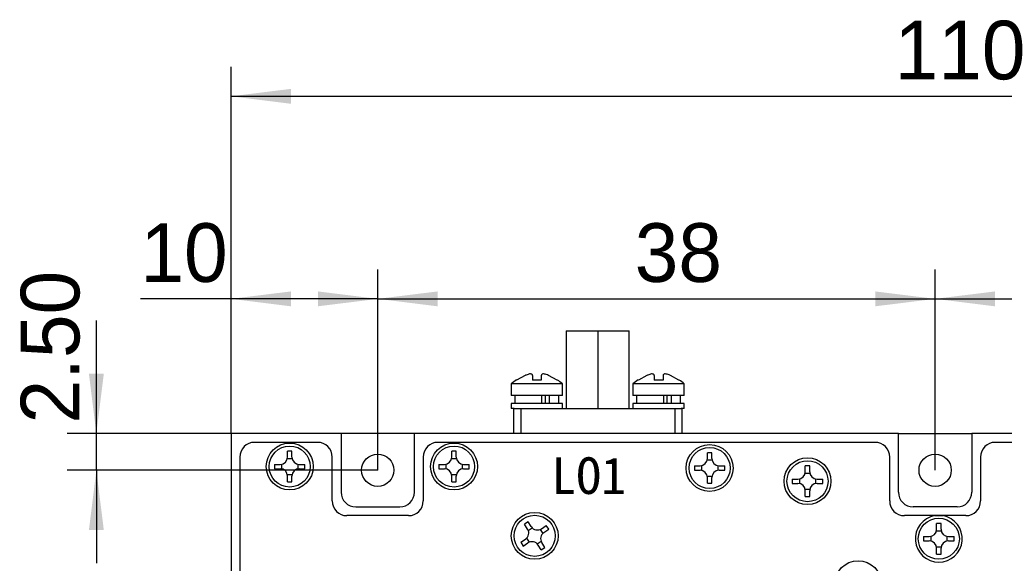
# Model space of a CAD drawing. Header units: millimetres. Extents: x 0 to 420, y 0 to 297.
# Tile 4 of 7: x 83 to 150, y 178 to 215. Entities that reach past the tile are written whole.
import ezdxf

# ---------------------------------------------------------------- set-up
doc = ezdxf.new("R2010")
doc.units = ezdxf.units.MM
doc.layers.add('图框文字', color=7, linetype='Continuous')
doc.styles.add('SLDTEXTSTYLE1', font='txt')
doc.dimstyles.new('SLDDIMSTYLE0', dxfattribs={"dimtxt": 4, "dimasz": 4.08, "dimexe": 0, "dimexo": 0.0625, "dimgap": 1, "dimtad": 2, "dimrnd": 1e-09, "dimzin": 12, "dimdsep": 46, "dimtxsty": 'SLDTEXTSTYLE1', "dimsah": 1, "dimcen": 0.09, "dimadec": 0, "dimazin": 3, "dimtfac": 1, "dimtofl": 0, "dimtmove": 0, "dimatfit": 3, "dimfxl": 1, "dimfrac": 2, "dimtolj": 1, "dimtzin": 12, "dimarcsym": 0})
doc.dimstyles.new('SLDDIMSTYLE1', dxfattribs={"dimtxt": 4, "dimasz": 4.08, "dimexe": 0, "dimexo": 0.0625, "dimgap": 1, "dimtad": 2, "dimrnd": 1e-09, "dimzin": 4, "dimdsep": 46, "dimtxsty": 'SLDTEXTSTYLE1', "dimsah": 1, "dimcen": 0.09, "dimadec": 0, "dimazin": 1, "dimtfac": 1, "dimtmove": 0, "dimatfit": 0, "dimfxl": 1, "dimfrac": 2, "dimtolj": 1, "dimtzin": 12, "dimarcsym": 0})

# ---------------------------------------------------------------- blocks, each defined once
blk = doc.blocks.new('_D')
at = {"layer": '图框文字', "transparency": 16777216}
for p, q in [((97.37, 186.513), (97.37, 211.513)), ((207.37, 186.513), (207.37, 211.513)), ((97.37, 209.513), (207.37, 209.513))]:
    blk.add_line(p, q, dxfattribs=at)
for points in [[(97.37, 209.513), (101.45, 209.005), (101.45, 210.021)], [(207.37, 209.513), (203.29, 210.021), (203.29, 209.005)]]:
    blk.add_solid(points, dxfattribs=at)
at = {"layer": '图框文字', "transparency": 16777216, "insert": (142.604, 214.669), "char_height": 4, "attachment_point": 1, "style": 'SLDTEXTSTYLE1'}
blk.add_mtext('110', dxfattribs=at)
blk = doc.blocks.new('_D_1')
at = {"layer": '图框文字', "transparency": 16777216}
for p, q in [((107.37, 184.013), (107.37, 197.699)), ((145.37, 184.013), (145.37, 197.699)), ((107.37, 195.699), (145.37, 195.699))]:
    blk.add_line(p, q, dxfattribs=at)
for points in [[(107.37, 195.699), (111.45, 195.191), (111.45, 196.207)], [(145.37, 195.699), (141.29, 196.207), (141.29, 195.191)]]:
    blk.add_solid(points, dxfattribs=at)
at = {"layer": '图框文字', "transparency": 16777216, "insert": (124.889, 200.855), "char_height": 4, "attachment_point": 1, "style": 'SLDTEXTSTYLE1'}
blk.add_mtext('38', dxfattribs=at)
blk = doc.blocks.new('_D_2')
at = {"layer": '图框文字', "transparency": 16777216}
for p, q in [((145.37, 184.013), (145.37, 197.699)), ((197.37, 184.013), (197.37, 197.699)), ((145.37, 195.699), (197.37, 195.699))]:
    blk.add_line(p, q, dxfattribs=at)
for points in [[(145.37, 195.699), (149.45, 195.191), (149.45, 196.207)], [(197.37, 195.699), (193.29, 196.207), (193.29, 195.191)]]:
    blk.add_solid(points, dxfattribs=at)
at = {"layer": '图框文字', "transparency": 16777216, "insert": (167.882, 200.855), "char_height": 4, "attachment_point": 1, "style": 'SLDTEXTSTYLE1'}
blk.add_mtext('52', dxfattribs=at)
blk = doc.blocks.new('_D_7')
at = {"layer": '图框文字', "transparency": 16777216}
for p, q in [((88.188, 186.513), (88.188, 194.216)), ((104.87, 186.513), (86.188, 186.513)), ((88.188, 184.013), (88.188, 186.513)), ((107.37, 184.013), (86.188, 184.013)), ((88.188, 184.013), (88.188, 177.663))]:
    blk.add_line(p, q, dxfattribs=at)
for points in [[(88.188, 186.513), (88.696, 190.593), (87.68, 190.593)], [(88.188, 184.013), (87.68, 179.933), (88.696, 179.933)]]:
    blk.add_solid(points, dxfattribs=at)
at = {"layer": '图框文字', "transparency": 16777216, "insert": (83.032, 187.2), "char_height": 4, "attachment_point": 1, "rotation": 89.99997, "style": 'SLDTEXTSTYLE1'}
blk.add_mtext('2.50', dxfattribs=at)
blk = doc.blocks.new('_D_8')
at = {"layer": '图框文字', "transparency": 16777216}
for p, q in [((97.37, 186.513), (97.37, 197.699)), ((107.37, 184.013), (107.37, 197.699)), ((97.37, 195.699), (91.189, 195.699)), ((107.37, 195.699), (97.37, 195.699))]:
    blk.add_line(p, q, dxfattribs=at)
for points in [[(97.37, 195.699), (101.45, 195.191), (101.45, 196.207)], [(107.37, 195.699), (103.29, 196.207), (103.29, 195.191)]]:
    blk.add_solid(points, dxfattribs=at)
at = {"layer": '图框文字', "transparency": 16777216, "insert": (91.189, 200.855), "char_height": 4, "attachment_point": 1, "style": 'SLDTEXTSTYLE1'}
blk.add_mtext('10', dxfattribs=at)

msp = doc.modelspace()

# ---------------------------------------------------------------- linework, layer by layer
at = {"color": 7, "linetype": 'Continuous', "lineweight": 25}
for p, q in [((120.22, 193.513), (120.22, 188.213)), ((120.22, 193.513), (122.37, 193.513)), ((122.37, 193.513), (122.37, 188.213)), ((122.37, 193.513), (124.52, 193.513)), ((124.52, 188.213), (124.52, 193.513)), ((117.42, 190.473), (116.836, 190.15)), ((116.836, 190.15), (116.836, 190.152)), ((117.92, 190.473), (117.92, 190.15)), ((118.52, 190.473), (118.52, 190.15)), ((119.604, 190.15), (119.02, 190.473)), ((125.72, 190.473), (125.136, 190.15)), ((125.136, 190.15), (125.136, 190.152)), ((126.22, 190.473), (126.22, 190.15)), ((126.82, 190.473), (126.82, 190.15)), ((127.904, 190.15), (127.32, 190.473)), ((116.47, 189.913), (116.47, 189.113)), ((119.97, 189.913), (116.47, 189.913)), ((119.97, 189.113), (119.97, 189.913)), ((124.77, 189.913), (124.77, 189.113)), ((128.27, 189.913), (124.77, 189.913)), ((128.27, 189.113), (128.27, 189.913)), ((119.97, 189.113), (116.47, 189.113)), ((116.72, 189.113), (116.72, 188.563)), ((118.563, 188.563), (118.563, 189.113)), ((118.784, 189.113), (118.784, 188.563)), ((119.065, 189.113), (119.065, 188.563)), ((119.72, 188.563), (119.72, 189.113)), ((128.27, 189.113), (124.77, 189.113)), ((125.02, 189.113), (125.02, 188.563)), ((126.863, 188.563), (126.863, 189.113)), ((127.084, 189.113), (127.084, 188.563)), ((127.365, 189.113), (127.365, 188.563)), ((128.02, 188.563), (128.02, 189.113)), ((116.47, 188.563), (116.47, 188.213)), ((119.97, 188.563), (116.47, 188.563)), ((116.681, 188.213), (116.47, 188.213)), ((116.62, 188.213), (116.62, 186.513)), ((116.681, 188.213), (117.122, 188.213)), ((117.122, 188.213), (117.122, 186.513)), ((117.122, 188.213), (127.618, 188.213)), ((119.97, 188.213), (119.97, 188.563)), ((124.77, 188.563), (124.77, 188.213)), ((128.27, 188.563), (124.77, 188.563)), ((127.618, 188.213), (127.618, 186.513)), ((127.618, 188.213), (128.059, 188.213)), ((128.27, 188.213), (128.059, 188.213)), ((128.12, 186.513), (128.12, 188.213)), ((128.27, 188.213), (128.27, 188.563)), ((97.37, 186.513), (97.37, 141.513)), ((104.87, 186.513), (97.37, 186.513)), ((104.87, 186.513), (104.87, 182.513)), ((109.87, 186.513), (104.87, 186.513)), ((109.87, 182.513), (109.87, 186.513)), ((142.87, 186.513), (109.87, 186.513)), ((142.87, 182.513), (142.87, 186.513)), ((142.87, 186.513), (147.87, 186.513)), ((147.87, 186.513), (147.87, 182.513)), ((194.87, 186.513), (147.87, 186.513)), ((103.27, 185.913), (98.97, 185.913)), ((103.27, 185.913), (98.97, 185.913)), ((101.52, 185.303), (101.22, 185.303)), ((101.22, 184.913), (101.22, 185.303)), ((101.52, 184.913), (101.52, 185.303)), ((141.27, 185.913), (111.47, 185.913)), ((141.27, 185.913), (111.47, 185.913)), ((112.72, 185.303), (112.42, 185.303)), ((112.42, 184.913), (112.42, 185.303)), ((112.72, 184.913), (112.72, 185.303)), ((163.261, 185.913), (149.47, 185.913)), ((193.27, 185.913), (149.47, 185.913)), ((97.97, 184.913), (97.97, 143.113)), ((97.97, 184.913), (97.97, 143.113)), ((101.21, 184.813), (101.53, 184.813)), ((104.27, 181.913), (104.27, 184.913)), ((104.27, 181.913), (104.27, 184.913)), ((110.47, 184.913), (110.47, 181.913)), ((110.47, 184.913), (110.47, 181.913)), ((112.41, 184.813), (112.73, 184.813)), ((129.835, 184.713), (130.155, 184.713)), ((130.145, 185.203), (129.845, 185.203)), ((129.845, 184.813), (129.845, 185.203)), ((130.145, 184.813), (130.145, 185.203)), ((142.27, 181.913), (142.27, 184.913)), ((142.27, 181.913), (142.27, 184.913)), ((148.47, 184.913), (148.47, 181.913)), ((148.47, 184.913), (148.47, 181.913)), ((100.329, 184.413), (100.72, 184.413)), ((100.329, 184.413), (100.329, 184.113)), ((100.329, 184.113), (100.72, 184.113)), ((100.82, 184.423), (100.82, 184.102)), ((101.92, 184.423), (101.92, 184.102)), ((102.02, 184.413), (102.411, 184.413)), ((102.02, 184.113), (102.411, 184.113)), ((102.411, 184.113), (102.411, 184.413)), ((111.529, 184.413), (111.92, 184.413)), ((111.529, 184.413), (111.529, 184.113)), ((111.529, 184.113), (111.92, 184.113)), ((112.02, 184.423), (112.02, 184.102)), ((113.12, 184.423), (113.12, 184.102)), ((113.22, 184.413), (113.611, 184.413)), ((113.22, 184.113), (113.611, 184.113)), ((113.611, 184.113), (113.611, 184.413)), ((128.954, 184.313), (129.345, 184.313)), ((128.954, 184.313), (128.954, 184.013)), ((128.954, 184.013), (129.345, 184.013)), ((129.445, 184.323), (129.445, 184.002)), ((130.545, 184.323), (130.545, 184.002)), ((130.645, 184.313), (131.036, 184.313)), ((130.645, 184.013), (131.036, 184.013)), ((131.036, 184.013), (131.036, 184.313)), ((136.82, 184.303), (136.52, 184.303)), ((136.52, 183.913), (136.52, 184.303)), ((136.82, 183.913), (136.82, 184.303)), ((101.21, 183.713), (101.53, 183.713)), ((101.22, 183.222), (101.22, 183.613)), ((101.52, 183.222), (101.52, 183.613)), ((112.41, 183.713), (112.73, 183.713)), ((112.42, 183.222), (112.42, 183.613)), ((112.72, 183.222), (112.72, 183.613)), ((129.835, 183.613), (130.155, 183.613)), ((129.845, 183.122), (129.845, 183.513)), ((130.145, 183.122), (130.145, 183.513)), ((135.629, 183.413), (136.02, 183.413)), ((135.629, 183.413), (135.629, 183.113)), ((136.12, 183.423), (136.12, 183.102)), ((136.51, 183.813), (136.83, 183.813)), ((137.22, 183.423), (137.22, 183.102)), ((137.32, 183.413), (137.711, 183.413)), ((137.711, 183.113), (137.711, 183.413)), ((101.22, 183.222), (101.52, 183.222)), ((112.42, 183.222), (112.72, 183.222)), ((129.845, 183.122), (130.145, 183.122)), ((135.629, 183.113), (136.02, 183.113)), ((136.51, 182.713), (136.83, 182.713)), ((136.52, 182.222), (136.52, 182.613)), ((136.82, 182.222), (136.82, 182.613)), ((137.32, 183.113), (137.711, 183.113)), ((136.52, 182.222), (136.82, 182.222)), ((105.87, 181.513), (108.87, 181.513)), ((146.87, 181.513), (143.87, 181.513)), ((109.47, 180.913), (105.27, 180.913)), ((109.47, 180.913), (105.27, 180.913)), ((145.338, 180.913), (143.27, 180.913)), ((147.47, 180.913), (143.27, 180.913)), ((147.47, 180.913), (145.902, 180.913)), ((117.626, 180.491), (117.375, 180.327)), ((117.589, 180), (117.375, 180.327)), ((117.84, 180.164), (117.626, 180.491)), ((117.635, 179.91), (117.903, 180.086)), ((118.443, 179.972), (118.618, 179.704)), ((118.532, 180.019), (118.859, 180.232)), ((118.696, 179.768), (119.023, 179.981)), ((119.023, 179.981), (118.859, 180.232)), ((145.77, 180.378), (145.47, 180.378)), ((145.47, 179.988), (145.47, 180.378)), ((145.77, 179.988), (145.77, 180.378)), ((117.117, 179.094), (117.444, 179.308)), ((117.522, 179.371), (117.697, 179.103)), ((144.579, 179.488), (144.97, 179.488)), ((144.579, 179.488), (144.579, 179.188)), ((145.07, 179.498), (145.07, 179.177)), ((145.46, 179.888), (145.78, 179.888)), ((146.17, 179.498), (146.17, 179.177)), ((146.27, 179.488), (146.661, 179.488)), ((146.661, 179.188), (146.661, 179.488)), ((117.117, 179.094), (117.281, 178.843)), ((117.281, 178.843), (117.608, 179.057)), ((118.237, 178.99), (118.505, 179.165)), ((118.514, 178.584), (118.3, 178.911)), ((118.514, 178.584), (118.765, 178.748)), ((118.765, 178.748), (118.551, 179.075)), ((144.579, 179.188), (144.97, 179.188)), ((145.46, 178.788), (145.78, 178.788)), ((145.47, 178.297), (145.47, 178.688)), ((145.77, 178.297), (145.77, 178.688)), ((146.27, 179.188), (146.661, 179.188)), ((145.47, 178.297), (145.77, 178.297))]:
    msp.add_line(p, q, dxfattribs=at)
for centre, radius in [((101.37, 184.263), 1.6), ((101.37, 184.263), 1.4), ((112.57, 184.263), 1.6), ((112.57, 184.263), 1.4), ((129.995, 184.163), 1.6), ((129.995, 184.163), 1.4), ((107.37, 184.013), 1.1), ((136.67, 183.263), 1.6), ((136.67, 183.263), 1.4), ((145.37, 184.013), 1.1), ((118.07, 179.538), 1.6), ((118.07, 179.538), 1.4), ((145.62, 179.338), 1.4), ((140.12, 176.238), 1.6)]:
    msp.add_circle(centre, radius, dxfattribs=at)
for centre, radius, start, end in [((119.801, 185.587), 5.46, 122.9874, 127.59844), ((116.639, 185.587), 5.46, 52.40156, 56.97349), ((128.101, 185.587), 5.46, 122.9874, 127.59844), ((124.939, 185.587), 5.46, 52.40156, 56.97349), ((98.97, 184.913), 1, 90, 180), ((98.97, 184.913), 1, 90, 180), ((103.27, 184.913), 1, 0, 90), ((103.27, 184.913), 1, 0, 90), ((111.47, 184.913), 1, 90, 179.99999), ((111.47, 184.913), 1, 90, 179.99999), ((141.27, 184.913), 1, 0, 90), ((141.27, 184.913), 1, 0, 90), ((149.47, 184.913), 1, 90, 179.99999), ((149.47, 184.913), 1, 90, 179.99999), ((100.72, 184.913), 0.5, 270, 0), ((102.02, 184.913), 0.5, 180, 270), ((111.92, 184.913), 0.5, 270, 0), ((113.22, 184.913), 0.5, 180, 270), ((129.345, 184.813), 0.5, 270, 0), ((130.645, 184.813), 0.5, 180, 270), ((100.72, 183.613), 0.5, 0, 90), ((102.02, 183.613), 0.5, 90, 180), ((111.92, 183.613), 0.5, 0, 90), ((113.22, 183.613), 0.5, 90, 180), ((129.345, 183.513), 0.5, 0, 90), ((130.645, 183.513), 0.5, 90, 180), ((136.02, 183.913), 0.5, 270, 0), ((137.32, 183.913), 0.5, 180, 270), ((136.02, 182.613), 0.5, 0, 90), ((137.32, 182.613), 0.5, 90, 180), ((105.27, 181.913), 1, 180, 270), ((105.27, 181.913), 1, 180, 270), ((105.87, 182.513), 1, 180, 270), ((108.87, 182.513), 1, 270, 359.99999), ((109.47, 181.913), 1, 270, 359.99999), ((109.47, 181.913), 1, 270, 359.99999), ((143.27, 181.913), 1, 180, 270), ((143.27, 181.913), 1, 180, 270), ((143.87, 182.513), 1, 180, 270), ((146.87, 182.513), 1, 270, 359.99999), ((147.47, 181.913), 1, 270, 359.99999), ((147.47, 181.913), 1, 270, 359.99999), ((145.62, 179.338), 1.6, 100.14057, 79.85943), ((117.17, 179.726), 0.5, 303.15762, 33.15762), ((118.259, 180.437), 0.5, 213.15762, 303.15762), ((144.97, 179.988), 0.5, 270, 0), ((146.27, 179.988), 0.5, 180, 270), ((118.97, 179.349), 0.5, 123.15762, 213.15762), ((117.881, 178.638), 0.5, 33.15762, 123.15762), ((144.97, 178.688), 0.5, 0, 90), ((146.27, 178.688), 0.5, 90, 180)]:
    msp.add_arc(centre, radius, start, end, dxfattribs=at)
for points, knots in [([(117.92, 190.473), (117.915, 190.497), (117.906, 190.54), (117.835, 190.578), (117.735, 190.581), (117.614, 190.553), (117.507, 190.513), (117.442, 190.483), (117.42, 190.473)], [0, 0, 0, 0, 0.213862, 0.393634, 0.574217, 0.736903, 0.912001, 1, 1, 1, 1]), ([(118.52, 190.15), (118.328, 190.161), (118.127, 190.171), (117.928, 190.151), (117.92, 190.15)], [0, 0, 0, 0, 0.958701, 1, 1, 1, 1]), ([(119.02, 190.473), (118.966, 190.497), (118.868, 190.54), (118.729, 190.578), (118.623, 190.581), (118.553, 190.553), (118.523, 190.513), (118.521, 190.483), (118.52, 190.473)], [0, 0, 0, 0, 0.2138622, 0.3936336, 0.574217, 0.736903, 0.9120015, 1, 1, 1, 1]), ([(119.604, 190.152), (119.607, 190.156), (119.61, 190.161), (119.604, 190.151), (119.604, 190.15)], [0, 0, 0, 0, 0.917416, 1, 1, 1, 1]), ([(126.22, 190.473), (126.215, 190.497), (126.206, 190.54), (126.135, 190.578), (126.035, 190.581), (125.914, 190.553), (125.807, 190.513), (125.742, 190.483), (125.72, 190.473)], [0, 0, 0, 0, 0.213862, 0.393634, 0.574217, 0.736903, 0.912001, 1, 1, 1, 1]), ([(126.82, 190.15), (126.628, 190.161), (126.427, 190.171), (126.228, 190.151), (126.22, 190.15)], [0, 0, 0, 0, 0.958701, 1, 1, 1, 1]), ([(127.32, 190.473), (127.266, 190.497), (127.168, 190.54), (127.029, 190.578), (126.923, 190.581), (126.853, 190.553), (126.823, 190.513), (126.821, 190.483), (126.82, 190.473)], [0, 0, 0, 0, 0.2138622, 0.3936336, 0.574217, 0.736903, 0.9120015, 1, 1, 1, 1]), ([(127.904, 190.152), (127.907, 190.156), (127.91, 190.161), (127.904, 190.151), (127.904, 190.15)], [0, 0, 0, 0, 0.917416, 1, 1, 1, 1]), ([(145.338, 180.913), (145.379, 180.913), (145.566, 180.913), (145.755, 180.913), (145.902, 180.913)], [0, 0, 0, 0, 0.220958, 1, 1, 1, 1])]:
    msp.add_open_spline(points, degree=3, knots=knots, dxfattribs=at)

# ---------------------------------------------------------------- texts
at = {"insert": (119.201, 184.892), "char_height": 2.5, "attachment_point": 1}
msp.add_mtext_dynamic_manual_height_columns('{\\fSimSun|b0|i0|c134|p2;LO1}', width=12.1849, gutter_width=12.5, heights=[1.184], dxfattribs=at)

# ---------------------------------------------------------------- dimensions: what is measured, and where the dimension line sits
at = {"layer": '图框文字'}
for base, p1, p2, picture, middle in [((207.37, 209.513), (97.37, 186.513), (207.37, 186.513), '_D', (145.238, 209.513)), ((97.37, 195.699), (107.37, 184.013), (97.37, 186.513), '_D_8', (92.945, 195.699)), ((145.37, 195.699), (107.37, 184.013), (145.37, 184.013), '_D_1', (126.642, 195.699)), ((197.37, 195.699), (145.37, 184.013), (197.37, 184.013), '_D_2', (169.638, 195.699))]:
    dim = msp.add_linear_dim(base=base, p1=p1, p2=p2, dimstyle='SLDDIMSTYLE0', dxfattribs=at)
    dim.commit()
    dim.dimension.update_dxf_attribs({"geometry": picture, "text_midpoint": middle, "dimtype": 160})
dim = msp.add_linear_dim(base=(88.188, 186.513), p1=(107.37, 184.013), p2=(104.87, 186.513), angle=89.99997, dimstyle='SLDDIMSTYLE1', dxfattribs=at)
dim.commit()
dim.dimension.update_dxf_attribs({"geometry": '_D_7', "text_midpoint": (88.188, 190.708), "dimtype": 160})

doc.saveas('drawing.dxf')
